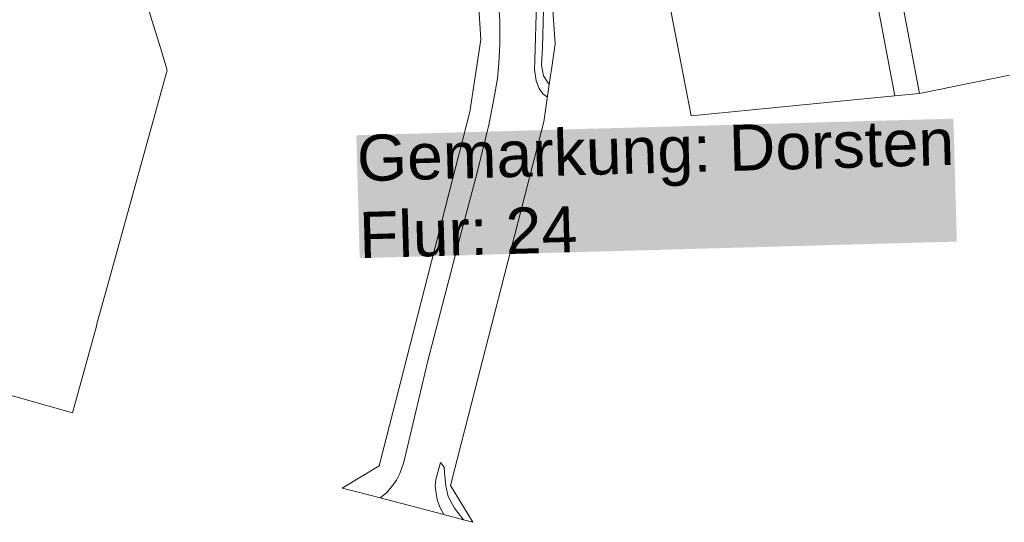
# Model space of a CAD drawing. Header units: millimetres. Extents: x -191 to 81095, y -508122 to 28741.
# Tile 109 of 255: x 5098 to 5258, y 9387 to 9469. Entities that reach past the tile are written whole.
import ezdxf

# ---------------------------------------------------------------- set-up
doc = ezdxf.new("R2010")
doc.units = ezdxf.units.MM
doc.linetypes.add('VE22-087 DB - VST Hervest-Dorsten ALK VA2736$0$1', pattern=[0])
for name, color, linetype, lineweight in [('VE22-087 DB - VST Hervest-Dorsten ALK VA2736$0$AX_Flurstueck', 9, 'VE22-087 DB - VST Hervest-Dorsten ALK VA2736$0$1', 18), ('VE22-087 DB - VST Hervest-Dorsten ALK VA2736$0$AX_Strassenverkehr', 7, 'VE22-087 DB - VST Hervest-Dorsten ALK VA2736$0$1', 18), ('VE22-087 DB - VST Hervest-Dorsten ALK VA2736$0$AX_Strassenverkehrsanlage', 7, 'VE22-087 DB - VST Hervest-Dorsten ALK VA2736$0$1', 18), ('VE22-087 DB - VST Hervest-Dorsten ALK VA2736$0$AX_Wohnbauflaeche', 7, 'VE22-087 DB - VST Hervest-Dorsten ALK VA2736$0$1', 18), ('VE22-087 DB - VST Hervest-Dorsten ALK VA2736$0$Flurgrenzen', 9, 'VE22-087 DB - VST Hervest-Dorsten ALK VA2736$0$1', 18)]:
    doc.layers.add(name, color=color, linetype=linetype, lineweight=lineweight)
doc.layers.add('XREF ALK Kataster', color=251, linetype='Continuous')
doc.styles.add('VE22-087 DB - VST Hervest-Dorsten ALK VA2736$0$0', font='arial.ttf')

# ---------------------------------------------------------------- blocks, each defined once
blk = doc.blocks.new('VE22-087 DB - VST Hervest-Dorsten ALK VA2736')
at = {"layer": 'VE22-087 DB - VST Hervest-Dorsten ALK VA2736$0$AX_Flurstueck', "linetype": 'VE22-087 DB - VST Hervest-Dorsten ALK VA2736$0$1', "lineweight": 13, "ltscale": 0.5}
blk.add_polyline3d([(5231.54, 9524.69, 0), (5230.55, 9524.5, 0), (5214.51, 9521.46, 0), (5210.74, 9543.87, 0), (5193.69, 9540.86, 0), (5198.07, 9514.35, 0), (5200.08, 9503.8, 0), (5217.24, 9506.94, 0), (5221.09, 9481.49, 0), (5222.03, 9475.31, 0), (5236.24, 9478.03, 0), (5240.31, 9456.53, 0), (5244.29, 9456.92, 0), (5238.89, 9485.61, 0), (5237.52, 9492.87, 0), (5237.25, 9494.31, 0), (5236.57, 9497.91, 0), (5236.28, 9499.47, 0), (5235.71, 9502.53, 0), (5233.49, 9514.29, 0), (5232.29, 9520.7, 0), (5231.78, 9523.39, 0)], close=True, dxfattribs=at)
blk.add_polyline3d([(5172.08, 9478.61, 0), (5172.9, 9465.66, 0), (5171.13, 9453.93, 0), (5156.38, 9396.35, 0), (5150.34, 9392.73, 0), (5152.96, 9392.04, 0), (5156.51, 9391.11, 0), (5166.87, 9388.4, 0), (5170.11, 9387.55, 0), (5171.63, 9387.15, 0), (5167.95, 9393.13, 0), (5172.58, 9411.14, 0), (5176.82, 9427.61, 0), (5181.01, 9443.91, 0), (5183.18, 9452.28, 0), (5183.67, 9455.71, 0), (5184.05, 9458.35, 0), (5184.27, 9459.84, 0), (5184.41, 9460.82, 0), (5185.02, 9465, 0), (5184, 9480, 0)], dxfattribs=at)
at = {"layer": 'VE22-087 DB - VST Hervest-Dorsten ALK VA2736$0$AX_Strassenverkehr', "color": 253, "linetype": 'VE22-087 DB - VST Hervest-Dorsten ALK VA2736$0$1', "lineweight": 13, "ltscale": 0.5, "true_color": 0x999999}
blk.add_polyline3d([(5175.86, 9471.25, 0), (5176, 9468.65, 0), (5176.01, 9464.9, 0), (5175.84, 9461.81, 0), (5175.62, 9459.33, 0), (5175.16, 9456.55, 0), (5174.24, 9452.02, 0), (5172.24, 9443.81, 0), (5169.78, 9434.45, 0), (5164.3, 9413.4, 0), (5160.38, 9396.92, 0), (5159.73, 9395.1, 0), (5159.16, 9394, 0), (5158.43, 9392.97, 0), (5157.53, 9391.96, 0), (5156.51, 9391.11, 0), (5166.87, 9388.4, 0), (5166.24, 9389.59, 0), (5165.8, 9390.84, 0), (5165.58, 9392.14, 0), (5165.46, 9393.09, 0), (5165.58, 9394.09, 0), (5166.37, 9396.86, 0), (5166.92, 9396.12, 0), (5166.98, 9395.19, 0), (5167.19, 9393.09, 0), (5167.61, 9391.34, 0), (5168.62, 9389.45, 0), (5170.11, 9387.55, 0), (5171.63, 9387.15, 0), (5167.95, 9393.13, 0), (5172.58, 9411.14, 0), (5176.82, 9427.61, 0), (5181.01, 9443.91, 0), (5183.18, 9452.28, 0), (5183.67, 9455.71, 0), (5184.05, 9458.35, 0), (5183.11, 9459.75, 0), (5182.79, 9461.49, 0), (5182.96, 9464.38, 0), (5183.12, 9470.53, 0)], dxfattribs=at)
at = {"layer": 'VE22-087 DB - VST Hervest-Dorsten ALK VA2736$0$AX_Strassenverkehrsanlage', "color": 7, "linetype": 'VE22-087 DB - VST Hervest-Dorsten ALK VA2736$0$1', "lineweight": 13, "ltscale": 0.5, "true_color": 0xf7f7f0}
blk.add_polyline3d([(5172.62, 9539.32, 0), (5172.19, 9538.52, 0), (5171.91, 9537.6, 0), (5171.9, 9536.35, 0), (5174.45, 9520.15, 0), (5176.46, 9508.62, 0), (5179.26, 9492.22, 0), (5181.52, 9476.75, 0), (5181.99, 9471.63, 0), (5181.72, 9462.33, 0), (5181.66, 9460.8, 0), (5181.91, 9458.98, 0), (5182.4, 9457.72, 0), (5183, 9456.85, 0), (5183.75, 9456.28, 0)], dxfattribs=at)
at = {"layer": 'VE22-087 DB - VST Hervest-Dorsten ALK VA2736$0$AX_Wohnbauflaeche', "color": 253, "linetype": 'VE22-087 DB - VST Hervest-Dorsten ALK VA2736$0$1', "lineweight": 13, "ltscale": 0.5, "true_color": 0x999999}
for points in [[(5203.55, 9471.77, 0), (5207.14, 9453.28, 0), (5236.94, 9456.2, 0), (5240.31, 9456.53, 0), (5244.29, 9456.92, 0), (5258.98, 9459.89, 0)], [(5091.03, 9409.27, 0), (5102.07, 9406.18, 0), (5106.42, 9404.97, 0), (5110.33, 9419.06, 0), (5110.43, 9419.44, 0), (5112.14, 9425.59, 0), (5121.87, 9460.71, 0), (5121.66, 9461.4, 0), (5120.8, 9464.17, 0), (5114.01, 9486.07, 0), (5118.05, 9487.88, 0), (5127.9, 9489.49, 0), (5138.74, 9491.26, 0), (5135.91, 9507.93, 0), (5135.24, 9511.88, 0), (5132.1, 9530.43, 0), (5125.35, 9529.31, 0), (5121.27, 9528.63, 0), (5119.41, 9528.32, 0), (5112.38, 9527.15, 0), (5111.39, 9526.99, 0), (5100.29, 9525.12, 0), (5100.04, 9526.91, 0), (5089.79, 9525.54, 0)]]:
    blk.add_polyline3d(points, dxfattribs=at)
at = {"layer": 'VE22-087 DB - VST Hervest-Dorsten ALK VA2736$0$Flurgrenzen', "insert": (5152.64, 9450.11), "char_height": 7.5, "attachment_point": 1, "rotation": 1.5894, "style": 'VE22-087 DB - VST Hervest-Dorsten ALK VA2736$0$0', "bg_fill": 1, "box_fill_scale": 1, "bg_fill_color": 7, "bg_fill_true_color": 16777215, "bg_fill_transparency": 0}
blk.add_mtext('Gemarkung: Dorsten\\PFlur: 24', dxfattribs=at)

msp = doc.modelspace()

# ---------------------------------------------------------------- block references
at = {"layer": 'XREF ALK Kataster', "color": 251}
msp.add_blockref('VE22-087 DB - VST Hervest-Dorsten ALK VA2736', (0, 0), dxfattribs=at)

doc.saveas('drawing.dxf')
